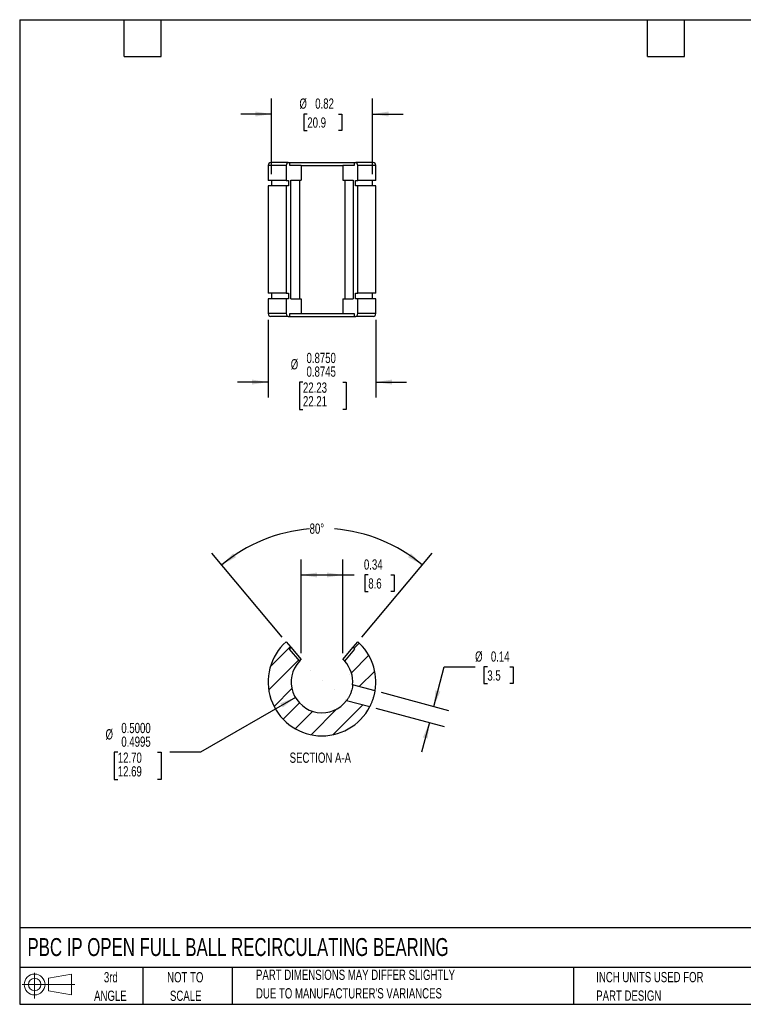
# Model space of a CAD drawing. Header units: inches. Extents: x 0.2 to 10.8, y 0.2 to 8.2.
# Tile 1 of 2: x 0.2 to 6.1, y 0.2 to 8.2. Entities that reach past the tile are written whole.
import ezdxf

# ---------------------------------------------------------------- set-up
doc = ezdxf.new("R2010")
doc.units = ezdxf.units.IN
doc.header["$MEASUREMENT"] = 0
doc.layers.add('DIMENSIONS', color=140, linetype='Continuous', lineweight=25)
doc.layers.add('TEXT', color=140, linetype='Continuous', lineweight=25)
doc.layers.add('HATCH', color=6, linetype='Continuous')
doc.layers.add('SLD-DEFPOINTS', color=7, linetype='Continuous')
doc.styles.add('SLDTEXTSTYLE0', font='TXT', dxfattribs={"width": 0.7})
doc.dimstyles.new('SLDDIMSTYLE0', dxfattribs={"dimtxt": 0.084961, "dimasz": 0.13, "dimexe": 0, "dimexo": 0.0625, "dimgap": 0.02124, "dimtad": 0, "dimtih": 1, "dimtoh": 1, "dimrnd": 1e-09, "dimdsep": 46, "dimtxsty": 'SLDTEXTSTYLE0', "dimsah": 1, "dimcen": 0.09, "dimadec": 0, "dimazin": 2, "dimtfac": 1, "dimtmove": 0, "dimatfit": 0, "dimfxl": 0, "dimfrac": 2, "dimtolj": 1, "dimtzin": 12, "dimarcsym": 0})
doc.dimstyles.new('SLDDIMSTYLE1', dxfattribs={"dimtxt": 0.084961, "dimasz": 0.13, "dimexe": 0, "dimexo": 0.0625, "dimgap": 0.02124, "dimtad": 0, "dimtih": 1, "dimtoh": 1, "dimrnd": 1e-09, "dimdsep": 46, "dimtxsty": 'SLDTEXTSTYLE0', "dimsah": 1, "dimcen": 0.09, "dimadec": 0, "dimazin": 2, "dimtfac": 1, "dimtofl": 0, "dimtmove": 0, "dimatfit": 3, "dimfxl": 0, "dimfrac": 2, "dimtolj": 1, "dimtzin": 12, "dimarcsym": 0})
doc.dimstyles.new('SLDDIMSTYLE3', dxfattribs={"dimtxt": 0.084961, "dimasz": 0.13, "dimexe": 0, "dimexo": 0.0625, "dimgap": 0.02124, "dimtad": 0, "dimtih": 1, "dimtoh": 1, "dimdec": 4, "dimzin": 12, "dimdsep": 46, "dimtxsty": 'SLDTEXTSTYLE0', "dimsah": 1, "dimcen": 0.09, "dimadec": 0, "dimazin": 3, "dimtfac": 1, "dimtdec": 0, "dimtofl": 0, "dimtmove": 0, "dimatfit": 3, "dimfxl": 0, "dimfrac": 2, "dimtolj": 1, "dimtzin": 12, "dimarcsym": 0})
doc.dimstyles.new('SLDDIMSTYLE4', dxfattribs={"dimtxt": 0.084961, "dimasz": 0.13, "dimexe": 0, "dimexo": 0.0625, "dimgap": 0.02124, "dimtad": 0, "dimtih": 1, "dimtoh": 1, "dimdec": 4, "dimrnd": 1e-09, "dimzin": 0, "dimdsep": 46, "dimtxsty": 'SLDTEXTSTYLE0', "dimsah": 1, "dimcen": 0, "dimadec": 0, "dimazin": 0, "dimlim": 1, "dimtm": 0.0005, "dimtfac": 1, "dimtdec": 4, "dimtofl": 0, "dimtmove": 0, "dimatfit": 3, "dimfxl": 0, "dimfrac": 2, "dimtolj": 1, "dimtzin": 4, "dimarcsym": 0})
doc.dimstyles.new('SLDDIMSTYLE5', dxfattribs={"dimtxt": 0.084961, "dimasz": 0.13, "dimexe": 0, "dimexo": 0.0625, "dimgap": 0.02124, "dimtad": 0, "dimtih": 1, "dimtoh": 1, "dimdec": 4, "dimrnd": 1e-09, "dimzin": 0, "dimdsep": 46, "dimtxsty": 'SLDTEXTSTYLE0', "dimsah": 1, "dimcen": 0.09, "dimadec": 0, "dimazin": 0, "dimlim": 1, "dimtm": 0.0005, "dimtfac": 1, "dimtdec": 4, "dimtmove": 0, "dimatfit": 0, "dimfxl": 0, "dimfrac": 2, "dimtolj": 1, "dimtzin": 12, "dimarcsym": 0})

# ---------------------------------------------------------------- blocks, each defined once
blk = doc.blocks.new('Block11')
at = {"color": 7, "linetype": 'Continuous', "lineweight": 18}
for p, q in [((0.1019, 0.2091), (0.1019, 0)), ((0.2157, 0.1641), (0.4006, 0.1981)), ((0.2157, 0.0628), (0.2157, 0.1641)), ((0.4006, 0.1981), (0.4006, 0.0288)), ((0, 0.1135), (0.4281, 0.1135)), ((0.2157, 0.0628), (0.4006, 0.0288))]:
    blk.add_line(p, q, dxfattribs=at)
for radius in [0.0846, 0.0506]:
    blk.add_circle((0.1019, 0.1135), radius, dxfattribs=at)
blk = doc.blocks.new('Block12')
at = {"layer": 'SLD-DEFPOINTS'}
blk.add_blockref('Block11', (0, 0), dxfattribs=at)
blk = doc.blocks.new('SW_NOTE_0_2')
at = {"layer": 'TEXT', "color": 0, "char_height": 0.083333, "attachment_point": 1, "style": 'SLDTEXTSTYLE0'}
for s, insert in [('PART DIMENSIONS MAY DIFFER SLIGHTLY', (0, 0.1074)), ("DUE TO MANUFACTURER'S VARIANCES", (0, -0.0431))]:
    blk.add_mtext(s, dxfattribs=dict(at, insert=insert))
blk = doc.blocks.new('SW_NOTE_0_3')
at = {"layer": 'TEXT', "color": 0, "char_height": 0.08333, "attachment_point": 2, "style": 'SLDTEXTSTYLE0'}
for s, insert in [('NOT TO', (0.207, 0.1074)), ('SCALE', (0.2108, -0.0431))]:
    blk.add_mtext(s, dxfattribs=dict(at, insert=insert))
blk = doc.blocks.new('SW_NOTE_0_4')
at = {"layer": 'TEXT', "color": 0, "char_height": 0.08333, "attachment_point": 2, "style": 'SLDTEXTSTYLE0'}
for s, insert in [('3rd', (0.0911, 0.1074)), ('ANGLE', (0.0873, -0.0431))]:
    blk.add_mtext(s, dxfattribs=dict(at, insert=insert))
blk = doc.blocks.new('SW_NOTE_0_5')
at = {"layer": 'TEXT', "color": 0, "char_height": 0.083333, "attachment_point": 1, "style": 'SLDTEXTSTYLE0'}
for s, insert in [('INCH UNITS USED FOR', (0, 0.1074)), ('PART DESIGN', (0, -0.0431))]:
    blk.add_mtext(s, dxfattribs=dict(at, insert=insert))
blk = doc.blocks.new('_D_4')
at = {"layer": 'DIMENSIONS'}
for p, q in [((3.614, 2.6701), (3.7, 2.9912)), ((3.7, 2.9912), (3.95, 2.9912)), ((4.0495, 2.9912), (4.021, 2.9912)), ((4.021, 2.9912), (4.021, 2.8561)), ((4.2313, 2.9912), (4.2598, 2.9912)), ((4.2598, 2.9912), (4.2598, 2.8561)), ((4.021, 2.8561), (4.0495, 2.8561)), ((4.2598, 2.8561), (4.2313, 2.8561)), ((3.1861, 2.7848), (3.7347, 2.6378)), ((3.1433, 2.6554), (3.6995, 2.5064)), ((3.5788, 2.5388), (3.5141, 2.2973))]:
    blk.add_line(p, q, dxfattribs=at)
for points in [[(3.614, 2.6701), (3.667, 2.7905), (3.6283, 2.8009)], [(3.5788, 2.5388), (3.5258, 2.4184), (3.5645, 2.408)]]:
    blk.add_solid(points, dxfattribs=at)
at = {"layer": 'DIMENSIONS', "char_height": 0.08333, "attachment_point": 1, "style": 'SLDTEXTSTYLE0'}
for s, insert in [('%%c', (3.95, 3.1176)), ('0.14', (4.0783, 3.1176)), ('3.5', (4.0495, 2.9636))]:
    blk.add_mtext(s, dxfattribs=dict(at, insert=insert))
blk = doc.blocks.new('_D_5')
at = {"layer": 'DIMENSIONS'}
for p, q in [((2.3834, 3.2342), (1.8114, 3.9159)), ((3.0289, 3.2342), (3.601, 3.9159))]:
    blk.add_line(p, q, dxfattribs=at)
for start, end in [(94.56171, 130), (50, 85.43829)]:
    blk.add_arc((2.7062, 2.8496), 1.267, start, end, dxfattribs=at)
for points in [[(1.8917, 3.8202), (2.0075, 3.8826), (1.9834, 3.9145)], [(3.5206, 3.8202), (3.4289, 3.9145), (3.4048, 3.8826)]]:
    blk.add_solid(points, dxfattribs=at)
at = {"layer": 'DIMENSIONS', "insert": (2.6054, 4.1565), "char_height": 0.08333, "attachment_point": 1, "style": 'SLDTEXTSTYLE0'}
blk.add_mtext('80°', dxfattribs=at)
blk = doc.blocks.new('_D_6')
at = {"layer": 'DIMENSIONS'}
for p, q in [((2.5362, 3.1022), (2.5362, 3.8635)), ((2.8762, 3.1022), (2.8762, 3.8635)), ((2.5362, 3.7385), (2.8762, 3.7385)), ((2.8762, 3.7385), (2.9671, 3.7385)), ((3.0822, 3.7385), (3.0536, 3.7385)), ((3.0536, 3.7385), (3.0536, 3.6035)), ((3.264, 3.7385), (3.2925, 3.7385)), ((3.2925, 3.7385), (3.2925, 3.6035)), ((3.0536, 3.6035), (3.0822, 3.6035)), ((3.2925, 3.6035), (3.264, 3.6035))]:
    blk.add_line(p, q, dxfattribs=at)
for points in [[(2.5362, 3.7385), (2.6662, 3.7185), (2.6662, 3.7585)], [(2.8762, 3.7385), (2.7462, 3.7585), (2.7462, 3.7185)]]:
    blk.add_solid(points, dxfattribs=at)
at = {"layer": 'DIMENSIONS', "char_height": 0.08333, "attachment_point": 1, "style": 'SLDTEXTSTYLE0'}
for s, insert in [('0.34', (3.0468, 3.8649)), ('8.6', (3.0822, 3.7109))]:
    blk.add_mtext(s, dxfattribs=dict(at, insert=insert))
blk = doc.blocks.new('_D_7')
at = {"layer": 'DIMENSIONS'}
for p, q in [((2.4897, 2.7439), (1.7195, 2.2992)), ((1.0469, 2.2992), (1.0184, 2.2992)), ((1.0184, 2.2992), (1.0184, 2.077)), ((1.37, 2.2992), (1.3986, 2.2992)), ((1.3986, 2.2992), (1.3986, 2.077)), ((1.7195, 2.2992), (1.4695, 2.2992)), ((1.0184, 2.077), (1.0469, 2.077)), ((1.3986, 2.077), (1.37, 2.077))]:
    blk.add_line(p, q, dxfattribs=at)
blk.add_solid([(2.4897, 2.7439), (2.3671, 2.6962), (2.3871, 2.6615)], dxfattribs=at)
at = {"layer": 'DIMENSIONS', "char_height": 0.08333, "attachment_point": 1, "style": 'SLDTEXTSTYLE0'}
for s, insert in [('%%c', (0.9474, 2.4852)), ('0.5000', (1.0757, 2.5368)), ('0.4995', (1.0757, 2.4257)), ('12.70', (1.0469, 2.2955)), ('12.69', (1.0469, 2.1844))]:
    blk.add_mtext(s, dxfattribs=dict(at, insert=insert))
blk = doc.blocks.new('_D_8')
at = {"layer": 'DIMENSIONS'}
for p, q in [((2.2687, 5.8115), (2.2687, 5.1809)), ((3.1437, 5.8115), (3.1437, 5.1809)), ((2.2687, 5.3059), (2.0187, 5.3059)), ((2.5515, 5.3059), (2.523, 5.3059)), ((2.523, 5.3059), (2.523, 5.0837)), ((2.8747, 5.3059), (2.9032, 5.3059)), ((2.9032, 5.3059), (2.9032, 5.0837)), ((3.1437, 5.3059), (3.3937, 5.3059)), ((2.523, 5.0837), (2.5515, 5.0837)), ((2.9032, 5.0837), (2.8747, 5.0837))]:
    blk.add_line(p, q, dxfattribs=at)
for points in [[(2.2687, 5.3059), (2.1387, 5.3259), (2.1387, 5.2859)], [(3.1437, 5.3059), (3.2737, 5.2859), (3.2737, 5.3259)]]:
    blk.add_solid(points, dxfattribs=at)
at = {"layer": 'DIMENSIONS', "char_height": 0.08333, "attachment_point": 1, "style": 'SLDTEXTSTYLE0'}
for s, insert in [('0.8750', (2.5803, 5.5434)), ('%%c', (2.4521, 5.4919)), ('0.8745', (2.5803, 5.4323)), ('22.23', (2.5515, 5.3022)), ('22.21', (2.5515, 5.1911))]:
    blk.add_mtext(s, dxfattribs=dict(at, insert=insert))
blk = doc.blocks.new('_D_9')
at = {"layer": 'DIMENSIONS'}
for p, q in [((2.2957, 6.9948), (2.2957, 7.6085)), ((3.1166, 6.9948), (3.1166, 7.6085)), ((2.2957, 7.4835), (2.0457, 7.4835)), ((2.5869, 7.4835), (2.5584, 7.4835)), ((2.5584, 7.4835), (2.5584, 7.3485)), ((2.8393, 7.4835), (2.8679, 7.4835)), ((2.8679, 7.4835), (2.8679, 7.3485)), ((3.1166, 7.4835), (3.3666, 7.4835)), ((2.5584, 7.3485), (2.5869, 7.3485)), ((2.8679, 7.3485), (2.8393, 7.3485))]:
    blk.add_line(p, q, dxfattribs=at)
for points in [[(2.2957, 7.4835), (2.1657, 7.5035), (2.1657, 7.4635)], [(3.1166, 7.4835), (3.2466, 7.4635), (3.2466, 7.5035)]]:
    blk.add_solid(points, dxfattribs=at)
at = {"layer": 'DIMENSIONS', "char_height": 0.08333, "attachment_point": 1, "style": 'SLDTEXTSTYLE0'}
for s, insert in [('%%c', (2.5227, 7.61)), ('0.82', (2.651, 7.61)), ('20.9', (2.5869, 7.4559))]:
    blk.add_mtext(s, dxfattribs=dict(at, insert=insert))

msp = doc.modelspace()

# ---------------------------------------------------------------- hatches: boundary and pattern name
at = {"layer": 'HATCH'}
h = msp.add_hatch(dxfattribs=at)
h.set_pattern_fill('ANSI31', color=256, style=0)
edge = h.paths.add_edge_path(flags=0)
edge.add_line((2.45359, 3.15057), (2.41556, 3.1959))
edge.add_arc((2.70617, 2.86886), 0.4375, 131.62449, 332.726913)
edge.add_line((3.09503, 2.66839), (2.90625, 2.71897))
edge.add_arc((2.70617, 2.86886), 0.25, 137.447089, 323.160985, ccw=False)
edge.add_line((2.52201, 3.03793), (2.43904, 3.13681))
edge.add_arc((2.70617, 2.86886), 0.37836, 131.878492, 134.912812, ccw=False)
h = msp.add_hatch(dxfattribs=at)
h.set_pattern_fill('ANSI31', color=256, style=0)
edge = h.paths.add_edge_path(flags=0)
edge.add_line((2.99678, 3.1959), (2.95874, 3.15057))
edge.add_arc((2.70617, 2.86886), 0.37836, 45.087188, 48.121508, ccw=False)
edge.add_line((2.9733, 3.13681), (2.89033, 3.03793))
edge.add_arc((2.70617, 2.86886), 0.25, -5.095876, 42.552911, ccw=False)
edge.add_line((2.95518, 2.84666), (3.13784, 2.79771))
edge.add_arc((2.70617, 2.86886), 0.4375, 350.640463, 408.37551)

# ---------------------------------------------------------------- linework, layer by layer
for p, q in [((2.26867, 7.06556), (2.26867, 6.94476)), ((2.41556, 7.06556), (2.26867, 7.06556)), ((2.43032, 7.08851), (2.29162, 7.08851)), ((2.41556, 7.06556), (2.41556, 6.94476)), ((2.43032, 7.08851), (2.44508, 7.08851)), ((2.44508, 7.06556), (2.44508, 7.08851)), ((2.44508, 7.08851), (2.96726, 7.08851)), ((2.53617, 7.06556), (2.44508, 7.06556)), ((2.53617, 7.06556), (2.53617, 6.94515)), ((2.53617, 7.06556), (2.87617, 7.06556)), ((2.96726, 7.06556), (2.87617, 7.06556)), ((2.87617, 7.06556), (2.87617, 6.94515)), ((2.96726, 7.08851), (2.96726, 7.06556)), ((2.96726, 7.08851), (2.98202, 7.08851)), ((3.12072, 7.08851), (2.98202, 7.08851)), ((2.99678, 6.94476), (2.99678, 7.06556)), ((3.14367, 7.06556), (2.99678, 7.06556)), ((3.14367, 6.94476), (3.14367, 7.06556)), ((2.41556, 6.94476), (2.26867, 6.94476)), ((2.26867, 6.89886), (2.26867, 6.02816)), ((2.41556, 6.89886), (2.26867, 6.89886)), ((2.29572, 6.94476), (2.29572, 6.89886)), ((2.41556, 6.94476), (2.43296, 6.94476)), ((2.41556, 6.89886), (2.41556, 6.02816)), ((2.43296, 6.89886), (2.41556, 6.89886)), ((2.43296, 6.94476), (2.43296, 6.89886)), ((2.45359, 6.94515), (2.53617, 6.94515)), ((2.45359, 5.98187), (2.45359, 6.94515)), ((2.52201, 6.94515), (2.52201, 5.98187)), ((2.87617, 6.94515), (2.95874, 6.94515)), ((2.89033, 6.94515), (2.89033, 5.98187)), ((2.95874, 6.94515), (2.95874, 5.98187)), ((2.97938, 6.94476), (2.99678, 6.94476)), ((2.97938, 6.89886), (2.97938, 6.94476)), ((2.99678, 6.89886), (2.97938, 6.89886)), ((3.14367, 6.94476), (2.99678, 6.94476)), ((2.99678, 6.02816), (2.99678, 6.89886)), ((3.14367, 6.89886), (2.99678, 6.89886)), ((3.11662, 6.89886), (3.11662, 6.94476)), ((3.14367, 6.02816), (3.14367, 6.89886)), ((2.41556, 6.02816), (2.26867, 6.02816)), ((2.29572, 6.02816), (2.29572, 5.98226)), ((2.41556, 6.02816), (2.43296, 6.02816)), ((2.43296, 6.02816), (2.43296, 5.98226)), ((2.97938, 6.02816), (2.99678, 6.02816)), ((2.97938, 5.98226), (2.97938, 6.02816)), ((3.14367, 6.02816), (2.99678, 6.02816)), ((3.11662, 5.98226), (3.11662, 6.02816)), ((2.26867, 5.98226), (2.26867, 5.86146)), ((2.41556, 5.98226), (2.26867, 5.98226)), ((2.41556, 5.98226), (2.41556, 5.86146)), ((2.43296, 5.98226), (2.41556, 5.98226)), ((2.45359, 5.98187), (2.53617, 5.98187)), ((2.53617, 5.98187), (2.53617, 5.86146)), ((2.87617, 5.98187), (2.87617, 5.86146)), ((2.87617, 5.98187), (2.95874, 5.98187)), ((2.99678, 5.98226), (2.97938, 5.98226)), ((2.99678, 5.86146), (2.99678, 5.98226)), ((3.14367, 5.98226), (2.99678, 5.98226)), ((3.14367, 5.86146), (3.14367, 5.98226)), ((2.41556, 5.86146), (2.26867, 5.86146)), ((2.44508, 5.86146), (2.53617, 5.86146)), ((2.44508, 5.83851), (2.44508, 5.86146)), ((2.53617, 5.86146), (2.87617, 5.86146)), ((2.87617, 5.86146), (2.96726, 5.86146)), ((2.96726, 5.86146), (2.96726, 5.83851)), ((3.14367, 5.86146), (2.99678, 5.86146)), ((2.43032, 5.83851), (2.29162, 5.83851)), ((2.43032, 5.83851), (2.44508, 5.83851)), ((2.44508, 5.83851), (2.96726, 5.83851)), ((2.96726, 5.83851), (2.98202, 5.83851)), ((3.12072, 5.83851), (2.98202, 5.83851)), ((2.41556, 3.1959), (2.45359, 3.15057)), ((2.43904, 3.13681), (2.52201, 3.03793)), ((2.45359, 3.15057), (2.53617, 3.05216)), ((2.87617, 3.05216), (2.95874, 3.15057)), ((2.89033, 3.03793), (2.9733, 3.13681)), ((2.95874, 3.15057), (2.99678, 3.1959)), ((3.13784, 2.79771), (2.95518, 2.84666)), ((2.90625, 2.71897), (3.09503, 2.66839))]:
    msp.add_line(p, q)
for centre, radius, start, end in [((2.29162, 7.06556), 0.02295, 90, 180), ((3.12072, 7.06556), 0.02295, 0, 90), ((2.29162, 5.86146), 0.02295, 180, 270), ((3.12072, 5.86146), 0.02295, 270, 0), ((2.70617, 2.86886), 0.4375, 131.62449, 332.726913), ((2.70617, 2.86886), 0.37836, 131.878492, 134.912812), ((2.70617, 2.86886), 0.37836, 45.087188, 48.121508), ((2.70617, 2.86886), 0.4375, 350.640463, 48.37551), ((2.70617, 2.86886), 0.25, 132.843643, 137.447089), ((2.70617, 2.86886), 0.25, 42.552911, 47.156357), ((2.70617, 2.86886), 0.25, 137.447089, 323.160985), ((2.70617, 2.86886), 0.25, 354.904124, 42.552911)]:
    msp.add_arc(centre, radius, start, end)
for points, knots in [([(2.43032, 7.08851), (2.42647, 7.08851), (2.42264, 7.08608), (2.41713, 7.07752), (2.41556, 7.07163), (2.41556, 7.06556)], [0, 0, 0, 0, 0.5, 0.5, 1, 1, 1, 1]), ([(2.99678, 7.06556), (2.99678, 7.07163), (2.99517, 7.07757), (2.98972, 7.08603), (2.98587, 7.08851), (2.98202, 7.08851)], [0, 0, 0, 0, 0.5, 0.5, 1, 1, 1, 1]), ([(2.41556, 5.86146), (2.41556, 5.8554), (2.41716, 5.84946), (2.42261, 5.84099), (2.42647, 5.83851), (2.43032, 5.83851)], [0, 0, 0, 0, 0.5, 0.5, 1, 1, 1, 1]), ([(2.98202, 5.83851), (2.98587, 5.83851), (2.98969, 5.84095), (2.9952, 5.84951), (2.99678, 5.8554), (2.99678, 5.86146)], [0, 0, 0, 0, 0.5, 0.5, 1, 1, 1, 1]), ([(2.95518, 2.84666), (2.95518, 2.84666), (2.95514, 2.8462), (2.95497, 2.84443), (2.95484, 2.84309), (2.95446, 2.83962), (2.95421, 2.8375), (2.95353, 2.83251), (2.95309, 2.82963), (2.95147, 2.82022), (2.94992, 2.81269), (2.94567, 2.79671), (2.94293, 2.7881), (2.93815, 2.77555), (2.93641, 2.77136), (2.93285, 2.76335), (2.93101, 2.75949), (2.92536, 2.74834), (2.92155, 2.74177), (2.91639, 2.73352), (2.91479, 2.73108), (2.9119, 2.7268), (2.9106, 2.72495), (2.90849, 2.722), (2.90767, 2.72088), (2.90654, 2.71936), (2.90625, 2.71897), (2.90625, 2.71897)], [0, 0, 0, 0, 0.0625, 0.0625, 0.125, 0.125, 0.1875, 0.1875, 0.25, 0.25, 0.375, 0.375, 0.5, 0.5, 0.5625, 0.5625, 0.625, 0.625, 0.75, 0.75, 0.8125, 0.8125, 0.875, 0.875, 0.9375, 0.9375, 1, 1, 1, 1]), ([(3.09503, 2.66839), (3.09503, 2.66839), (3.09588, 2.67001), (3.09898, 2.6762), (3.10125, 2.68082), (3.1052, 2.68945), (3.10664, 2.69266), (3.10956, 2.69948), (3.11107, 2.70309), (3.11413, 2.71077), (3.11567, 2.7148), (3.11865, 2.72297), (3.12011, 2.72716), (3.12294, 2.7357), (3.12426, 2.73992), (3.12675, 2.74828), (3.12792, 2.75245), (3.13004, 2.76043), (3.13099, 2.76424), (3.13271, 2.77147), (3.13347, 2.7749), (3.13543, 2.78414), (3.13636, 2.78917), (3.13756, 2.79591), (3.13784, 2.79771), (3.13784, 2.79771)], [0, 0, 0, 0, 0.125, 0.125, 0.25, 0.25, 0.3125, 0.3125, 0.375, 0.375, 0.4375, 0.4375, 0.5, 0.5, 0.5625, 0.5625, 0.625, 0.625, 0.6875, 0.6875, 0.75, 0.75, 0.875, 0.875, 1, 1, 1, 1])]:
    msp.add_open_spline(points, degree=3, knots=knots)
at = {"layer": 'TEXT'}
for p, q in [((0.25, 8.25), (10.75, 8.25)), ((0.25, 8.25), (0.25, 0.25)), ((1.1, 7.95), (1.1, 8.25)), ((1.4, 7.95), (1.4, 8.25)), ((5.35, 7.95), (5.35, 8.25)), ((5.65, 7.95), (5.65, 8.25)), ((1.1, 7.95), (1.4, 7.95)), ((5.35, 7.95), (5.65, 7.95)), ((10.75, 0.87111), (0.25, 0.87111)), ((10.75, 0.55), (0.25, 0.55)), ((1.25, 0.55), (1.25, 0.25)), ((1.97684, 0.55), (1.97684, 0.25)), ((4.74986, 0.55), (4.74986, 0.25)), ((0.25, 0.25), (10.75, 0.25))]:
    msp.add_line(p, q, dxfattribs=at)

# ---------------------------------------------------------------- block references
at = {"layer": 'SLD-DEFPOINTS'}
msp.add_blockref('Block12', (0.26921, 0.2974), dxfattribs=at)
at = {"layer": 'TEXT'}
for name, p in [('SW_NOTE_0_4', (0.8995, 0.40425)), ('SW_NOTE_0_3', (1.38808, 0.40425)), ('SW_NOTE_0_2', (2.17005, 0.42408)), ('SW_NOTE_0_5', (4.93424, 0.40546))]:
    msp.add_blockref(name, p, dxfattribs=at)

# ---------------------------------------------------------------- texts
at = {"layer": 'TEXT', "style": 'SLDTEXTSTYLE0'}
for s, insert, char_height, attachment_point in [('SECTION A-A', (2.69253, 2.29553), 0.0833333, 2), ('PBC IP OPEN FULL BALL RECIRCULATING BEARING', (0.31361, 0.78813), 0.1458333, 1)]:
    msp.add_mtext(s, dxfattribs=dict(at, insert=insert, char_height=char_height, attachment_point=attachment_point))

# ---------------------------------------------------------------- dimensions: what is measured, and where the dimension line sits
at = {"layer": 'DIMENSIONS'}
for base, p1, p2, dimstyle, picture, middle in [((3.11662, 7.48351), (2.29572, 6.94476), (3.11662, 6.94476), 'SLDDIMSTYLE0', '_D_9', (2.71311, 7.48351)), ((3.14367, 5.3059), (2.26867, 5.86146), (3.14367, 5.86146), 'SLDDIMSTYLE5', '_D_8', (2.71311, 5.3059))]:
    dim = msp.add_linear_dim(base=base, p1=p1, p2=p2, text='%%c<>', dimstyle=dimstyle, dxfattribs=at)
    dim.commit()
    dim.dimension.update_dxf_attribs({"geometry": picture, "text_midpoint": middle, "dimtype": 160})
dim = msp.add_angular_dim_2l(base=(3.18657, 4.02201), line1=((2.41556, 3.1959), (2.53617, 3.05216)), line2=((2.87617, 3.05216), (2.99678, 3.1959)), dimstyle='SLDDIMSTYLE3', dxfattribs=at)
dim.commit()
dim.dimension.update_dxf_attribs({"geometry": '_D_5', "text_midpoint": (2.70617, 4.11661), "dimtype": 162})
dim = msp.add_linear_dim(base=(2.87617, 3.7385), p1=(2.53617, 3.05216), p2=(2.87617, 3.05216), dimstyle='SLDDIMSTYLE1', dxfattribs=at)
dim.commit()
dim.dimension.update_dxf_attribs({"geometry": '_D_6', "text_midpoint": (3.17306, 3.7385), "dimtype": 160})
dim = msp.add_linear_dim(base=(3.5788, 2.53876), p1=(3.13784, 2.79771), p2=(3.09503, 2.66839), angle=75, text='%%c<>', dimstyle='SLDDIMSTYLE0', dxfattribs=at)
dim.commit()
dim.dimension.update_dxf_attribs({"geometry": '_D_4', "text_midpoint": (3.70003, 2.99117), "dimtype": 160})
dim = msp.add_diameter_dim_2p(p1=(2.92268, 2.99386), p2=(2.48966, 2.74386), dimstyle='SLDDIMSTYLE4', dxfattribs=at)
dim.commit()
dim.dimension.update_dxf_attribs({"geometry": '_D_7', "text_midpoint": (1.20847, 2.29922), "dimtype": 163})

doc.saveas('drawing.dxf')
